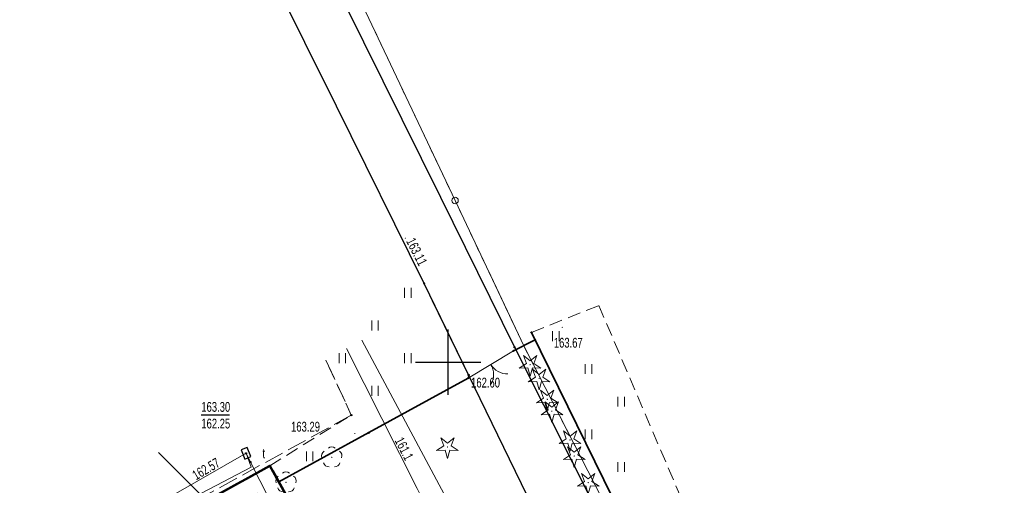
# Model space of a CAD drawing. Header units: metres. Extents: x 0 to 8443948, y 0 to 5887002.
# Tile 190 of 256: x 8442517 to 8442593, y 5886141 to 5886176. Entities that reach past the tile are written whole.
import ezdxf
from ezdxf.enums import TextEntityAlignment as Align

# ---------------------------------------------------------------- set-up
doc = ezdxf.new("R2010")
doc.units = ezdxf.units.M
doc.header["$MEASUREMENT"] = 0
for name, pattern in [('0.5_0.5', [1, 0.5, -0.5]), ('1.0_0.5', [1.5, 1, -0.5]), ('1.5_0.5', [2, 1.5, -0.5]), ('2.0_0.5', [2.5, 2, -0.5]), ('219-500', [0]), ('egug-500', [1, 0.5, -0.5]), ('otob_500', [0])]:
    doc.linetypes.add(name, pattern=pattern)
doc.layers.get('0').update_dxf_attribs({"color": 250, "linetype": 'CONTINUOUS', "lineweight": 5})
doc.layers.add('- ABM', color=200, linetype='CONTINUOUS', lineweight=30)
for name, color, linetype in [('202-punkt graniczny', 253, 'CONTINUOUS'), ('203-punkt graniczny', 253, 'CONTINUOUS'), ('218-kontur użytku gruntowego', 253, 'CONTINUOUS'), ('219-działka ewidencyjna', 253, 'CONTINUOUS'), ('312-budynek ewidencyjny', 253, 'CONTINUOUS'), ('blok - nawis', 7, 'CONTINUOUS'), ('brama', 253, 'CONTINUOUS'), ('drzewo iglaste', 253, 'CONTINUOUS'), ('drzewo liściaste', 253, 'CONTINUOUS'), ('jezdnia', 253, 'CONTINUOUS'), ('krawężnik', 253, 'CONTINUOUS'), ('obszar utwardzony', 253, 'CONTINUOUS'), ('ogrodzenie trwałe', 253, 'CONTINUOUS'), ('pikieta sztuczna', 253, 'CONTINUOUS'), ('pikieta sztuczna-Atr2', 253, 'CONTINUOUS'), ('przewód elektroenergetyczny podziemny', 253, 'CONTINUOUS'), ('przewód telekomunikacyjny podziemny', 253, 'CONTINUOUS'), ('przewód wodociągowy', 253, 'CONTINUOUS'), ('Punkt budynku', 253, 'CONTINUOUS'), ('Punkt roboczy BDOT GESUT K1', 7, 'CONTINUOUS'), ('rzędna', 253, 'CONTINUOUS'), ('rzędna-Atr2', 253, 'CONTINUOUS'), ('rzędna-Atr3', 253, 'CONTINUOUS'), ('trawnik', 253, 'CONTINUOUS'), ('Wstawianie ramki sekcyjnej z opisem', 253, 'CONTINUOUS'), ('właz do komory lub kanału - prostokątny', 253, 'CONTINUOUS'), ('właz do komory lub kanału - prostokątny-Atr17', 253, 'CONTINUOUS')]:
    doc.layers.add(name, color=color, linetype=linetype)
doc.styles.get("Standard").update_dxf_attribs({"font": 'Working1250', "width": 0.75})
doc.linetypes.add('902-500', pattern='A,3.75,0,[1,ksztalty.shx,S=0.5,R=0,X=0,Y=0],3.75', length=7.5)

# ---------------------------------------------------------------- blocks, each defined once
blk = doc.blocks.new('203')
at = {"linetype": 'Continuous', "lineweight": 0}
h = blk.add_hatch(color=0, dxfattribs=at)
edge = h.paths.add_edge_path()
edge.add_arc((0, 0), 0.045, 0, 360)
blk = doc.blocks.new('202')
at = {"color": 0, "linetype": 'Continuous', "lineweight": 0}
blk.add_circle((0, 0), 0.25, dxfattribs=at)
blk = doc.blocks.new('PW01')
at = {"linetype": 'Continuous', "lineweight": 13}
h = blk.add_hatch(color=0, dxfattribs=at)
edge = h.paths.add_edge_path()
edge.add_arc((0, 0), 0.045, 0, 360)
blk = doc.blocks.new('RAMKA500K')
at = {"color": 0}
for p, q in [((150, 147.5), (150, 152.5)), ((147.5, 150), (152.5, 150))]:
    blk.add_line(p, q, dxfattribs=at)
blk = doc.blocks.new('PUNKTBUD')
at = {"color": 0}
blk.add_circle((0, 0), 0.045, dxfattribs=at)
blk = doc.blocks.new('OP021')
at = {"linetype": 'Continuous', "lineweight": 13}
h = blk.add_hatch(color=0, dxfattribs=at)
edge = h.paths.add_edge_path()
edge.add_arc((0, 0), 0.05, 0, 360)
at = {"color": 0, "linetype": 'Continuous', "lineweight": 13}
for centre, start, end in [((0, 0.4), 49.272, 130.728), ((-0.38, 0.124), 121.308, 202.548), ((0.38, 0.124), 337.452, 58.692), ((-0.235, -0.324), 193.221, 274.871), ((0.235, -0.324), 265.129, 346.779)]:
    blk.add_arc(centre, 0.4, start, end, dxfattribs=at)
blk = doc.blocks.new('OP011')
at = {"linetype": 'Continuous', "lineweight": 13}
h = blk.add_hatch(color=0, dxfattribs=at)
edge = h.paths.add_edge_path()
edge.add_arc((0, 0), 0.05, 0, 360)
at = {"color": 0, "linetype": 'Continuous', "lineweight": 13}
for p, q in [((-0.828, -0.268), (-0.283, 0.093)), ((-0.283, 0.093), (-0.512, 0.706)), ((-0.512, 0.706), (0, 0.299)), ((0, 0.299), (0.512, 0.706)), ((0.512, 0.706), (0.283, 0.093)), ((0.283, 0.093), (0.828, -0.268)), ((-0.175, -0.24), (-0.828, -0.268)), ((0, -0.87), (-0.175, -0.24)), ((0.175, -0.24), (0, -0.87)), ((0.828, -0.268), (0.175, -0.24))]:
    blk.add_line(p, q, dxfattribs=at)
blk = doc.blocks.new('SUPWP')
at = {"color": 0, "linetype": 'Continuous'}
blk.add_lwpolyline([(-0.375, -0.25), (0.375, -0.25), (0.375, 0.25), (-0.375, 0.25)], close=True, dxfattribs=at)
blk = doc.blocks.new('TU04')
at = {"color": 0, "linetype": 'Continuous', "lineweight": 13}
for p, q in [((0, 0), (0, 0.75)), ((0.5, 0), (0.5, 0.75))]:
    blk.add_line(p, q, dxfattribs=at)
blk = doc.blocks.new('OK02')
at = {"color": 0, "linetype": 'Continuous', "lineweight": 0}
for centre, start, end in [((-1.5, 0), 0, 60), ((1.5, 0), 120, 180)]:
    blk.add_arc(centre, 1.5, start, end, dxfattribs=at)
blk = doc.blocks.new('PIKIETAW1891')
at = {"color": 0}
blk.add_circle((0, 0), 0.045, dxfattribs=at)
blk = doc.blocks.new('GBNMKOIU')
at = {"layer": '218-kontur użytku gruntowego', "color": 3, "linetype": 'egug-500', "lineweight": 18}
blk.add_lwpolyline([(-62.549, -380.908), (-68.892, -380.164)], dxfattribs=at)
at = {"layer": '218-kontur użytku gruntowego', "color": 3, "linetype": 'egug-500', "lineweight": 18, "flags": 128}
blk.add_lwpolyline([(-10.095, -385.375), (-62.549, -380.908)], dxfattribs=at)
at = {"layer": '219-działka ewidencyjna', "color": 7, "linetype": '219-500', "lineweight": 18}
blk.add_lwpolyline([(-62.549, -380.908), (-68.892, -380.164)], dxfattribs=at)
at = {"layer": '219-działka ewidencyjna', "color": 7, "linetype": '219-500', "lineweight": 18, "flags": 128}
blk.add_lwpolyline([(-10.095, -385.375), (-62.549, -380.908)], dxfattribs=at)
at = {"layer": '312-budynek ewidencyjny', "color": 7, "linetype": 'Continuous', "lineweight": 50, "flags": 128}
for points in [[(-68.009, -459.197), (-65.036, -402.226)], [(-65.036, -402.226), (-52.842, -402.86)]]:
    blk.add_lwpolyline(points, dxfattribs=at)
at = {"layer": 'blok - nawis', "color": 7, "linetype": '2.0_0.5', "lineweight": 50, "flags": 128}
blk.add_lwpolyline([(-68.009, -459.197), (-65.036, -402.226), (-52.842, -402.86), (-53.026, -407.649), (-54.474, -407.57), (-54.389, -404.735), (-54.792, -404.719), (-63.299, -404.183), (-63.697, -404.158), (-64.246, -414.083), (-58.492, -414.328), (-58.538, -415.478), (-56.74, -415.504), (-56.698, -414.399), (-55.4, -414.454), (-55.003, -414.479), (-54.992, -414.179), (-53.639, -414.257), (-53.986, -422.328), (-55.357, -448.846), (-56.043, -459.877)], close=True, dxfattribs=at)
at = {"layer": 'brama', "color": 7, "linetype": 'otob_500', "lineweight": 18, "flags": 128}
blk.add_lwpolyline([(-62.631, -381.776), (-62.688, -385.832)], dxfattribs=at)
at = {"layer": 'jezdnia', "color": 7, "linetype": '1.5_0.5', "lineweight": 18}
for points in [[(-7.464, -386.044), (-7.652, -386.087), (-7.908, -386.139), (-8.159, -386.183), (-8.414, -386.212), (-8.682, -386.245), (-8.936, -386.275), (-9.191, -386.305), (-9.448, -386.321), (-9.697, -386.342), (-9.963, -386.353), (-10.229, -386.364), (-10.476, -386.363), (-10.737, -386.365), (-25.102, -385.166), (-43.168, -383.4), (-62.818, -381.565), (-68.933, -380.947)], [(-69.144, -384.999), (-62.879, -385.665), (-51.636, -386.861), (-36.571, -388.356), (-35.352, -388.48), (-23.289, -389.834), (-20.076, -390.202), (-14.767, -390.781), (-10.805, -392.63), (-9.914, -392.721)]]:
    blk.add_lwpolyline(points, dxfattribs=at)
at = {"layer": 'krawężnik', "color": 7, "linetype": 'Continuous', "lineweight": 25}
blk.add_lwpolyline([(-9.914, -392.72), (-10.805, -392.63), (-14.767, -390.781), (-20.076, -390.202), (-23.289, -389.834), (-35.352, -388.48), (-36.571, -388.356), (-51.636, -386.861), (-62.879, -385.665), (-69.144, -384.999)], dxfattribs=at)
at = {"layer": 'obszar utwardzony', "color": 7, "linetype": '1.5_0.5', "lineweight": 18}
blk.add_lwpolyline([(-69.63, -394.318), (-65.025, -394.9), (-68.958, -467.799), (-73.488, -468.251)], dxfattribs=at)
at = {"layer": 'ogrodzenie trwałe', "color": 7, "linetype": '902-500', "lineweight": 35, "flags": 128}
for points in [[(-63.097, -379.859), (-9.984, -385.291), (-1.609, -376.125)], [(-62.631, -381.776), (-62.465, -379.923)], [(-63.633, -402.3), (-63.179, -394.473), (-62.688, -385.832)]]:
    blk.add_lwpolyline(points, dxfattribs=at)
at = {"layer": 'przewód elektroenergetyczny podziemny', "color": 1, "linetype": 'Continuous', "lineweight": 18}
blk.add_lwpolyline([(-63.877, -407.394), (-70.391, -408.903)], dxfattribs=at)
at = {"layer": 'przewód telekomunikacyjny podziemny', "color": 30, "linetype": 'Continuous', "lineweight": 18}
blk.add_lwpolyline([(-66.806, -403.266), (-66.058, -403.333), (-66.049, -403.338), (-58.32, -404.025), (-57.558, -404.089), (-57.094, -393.639), (-57.589, -393.601), (-69.537, -392.52)], dxfattribs=at)
at = {"layer": 'przewód telekomunikacyjny podziemny', "color": 30, "linetype": 'Continuous', "lineweight": 18, "flags": 128}
for points in [[(-67.301, -416.408), (-66.662, -416.253), (-65.695, -403.488), (-66.074, -403.416), (-66.806, -403.266)], [(-67.301, -416.408), (-67.265, -415.653), (-66.806, -403.266)]]:
    blk.add_lwpolyline(points, dxfattribs=at)
at = {"layer": 'przewód wodociągowy', "color": 5, "linetype": 'Continuous', "lineweight": 18}
blk.add_lwpolyline([(-50.665, -392.501), (-52.643, -392.327), (-53.227, -392.28), (-69.467, -391.183)], dxfattribs=at)
at = {"layer": 'rzędna-Atr2', "color": 7, "flags": 128}
blk.add_lwpolyline([(-71.111, -404.61), (-69.964, -402.774)], dxfattribs=at)
at = {"layer": 'trawnik', "color": 7, "linetype": '1.0_0.5', "lineweight": 18}
for points in [[(-9.984, -385.291), (-63.097, -379.859), (-62.113, -374.413), (-45.95, -376.924)], [(-69.144, -384.999), (-62.879, -385.665), (-62.688, -385.832), (-63.175, -394.487), (-63.611, -402.302), (-65.036, -402.226), (-65.025, -394.9)], [(-65.025, -394.9), (-69.63, -394.318)]]:
    blk.add_lwpolyline(points, dxfattribs=at)
at = {"layer": '203-punkt graniczny', "color": 7, "linetype": 'Continuous', "lineweight": 18, "rotation": 58.02224658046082}
blk.add_blockref('203', (-62.549, -380.908), dxfattribs=at)
at = {"layer": 'brama', "color": 7, "linetype": 'Continuous', "lineweight": 18, "rotation": 269.2042465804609}
blk.add_blockref('OK02', (-62.66, -383.804), dxfattribs=at)
at = {"layer": 'drzewo iglaste', "color": 94, "linetype": 'Continuous', "lineweight": 18, "rotation": 58.02224658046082}
for p in [(-61.06, -381.26), (-59.804, -381.231), (-58.118, -381.552), (-57.161, -381.737), (-54.559, -381.723), (-53.346, -382.103), (-51.057, -382.271), (-59.063, -389.957)]:
    blk.add_blockref('OP011', p, dxfattribs=at)
at = {"layer": 'drzewo liściaste', "color": 94, "linetype": 'Continuous', "lineweight": 18, "rotation": 58.02224658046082}
for p in [(-63.074, -397.874), (-63.308, -401.855)]:
    blk.add_blockref('OP021', p, dxfattribs=at)
at = {"layer": 'pikieta sztuczna', "color": 7, "linetype": 'Continuous', "lineweight": 13, "rotation": 58.02224658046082}
for p in [(-62.18, -377.673), (-62.512, -383.831), (-63.686, -395.418)]:
    blk.add_blockref('PW01', p, dxfattribs=at)
at = {"layer": 'Punkt budynku', "color": 5, "linetype": 'Continuous', "lineweight": 18, "rotation": 58.02224658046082}
blk.add_blockref('PUNKTBUD', (-65.036, -402.226), dxfattribs=at)
at = {"layer": 'Punkt roboczy BDOT GESUT K1', "color": 6, "linetype": 'Continuous', "lineweight": 18, "rotation": 58.02224658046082}
for p in [(-63.097, -379.859), (-62.465, -379.923), (-62.818, -381.565), (-62.631, -381.776), (-70.617, -384.842), (-70.617, -384.842), (-62.879, -385.665), (-62.879, -385.665), (-62.688, -385.832), (-65.025, -394.9), (-63.179, -394.473), (-63.175, -394.487), (-65.036, -402.226), (-63.633, -402.3), (-63.611, -402.302), (-66.806, -403.266), (-66.058, -403.333), (-66.049, -403.338)]:
    blk.add_blockref('PIKIETAW1891', p, dxfattribs=at)
at = {"layer": 'rzędna', "color": 30, "linetype": 'Continuous', "lineweight": 18}
for p, rotation in [((-66.806, -403.266), 349.4312465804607), ((-66.827, -403.772), 58.02224658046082)]:
    blk.add_blockref('PW01', p, dxfattribs=dict(at, rotation=rotation))
at = {"layer": 'trawnik', "color": 7, "linetype": 'Continuous', "lineweight": 18, "rotation": 58.02224658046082}
for p in [(-54.791, -377.264), (-58.236, -378.061), (-61.681, -378.858), (-50.55, -379.912), (-53.995, -380.709), (-70.487, -386.693), (-66.245, -389.341), (-69.69, -390.138), (-65.449, -392.786), (-68.893, -393.582), (-63.855, -399.675)]:
    blk.add_blockref('TU04', p, dxfattribs=at)
at = {"layer": 'właz do komory lub kanału - prostokątny', "color": 7, "linetype": 'Continuous', "lineweight": 18, "rotation": 349.4312465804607}
blk.add_blockref('SUPWP', (-66.806, -403.266), dxfattribs=at)
at = {"layer": 'pikieta sztuczna-Atr2', "color": 7, "width": 0.72}
for s, p in [('163.67', (-61.204, -379.036)), ('162.60', (-61.964, -386.013)), ('163.29', (-66.392, -399.469))]:
    blk.add_text(s, height=0.75, rotation=58.02225, dxfattribs=at).set_placement(p)
at = {"layer": 'rzędna-Atr2', "color": 30, "width": 0.72}
for s, rotation, p in [('161.1', 355.51825, (-61.637, -393.137)), ('162.57', 88.55625, (-67.065, -407.608))]:
    blk.add_text(s, height=0.75, rotation=rotation, dxfattribs=at).set_placement(p)
blk.add_text('163.30', height=0.75, rotation=58.02225, dxfattribs=at).set_placement((-71.118, -404.606), align=Align.BOTTOM_LEFT)
at = {"layer": 'rzędna-Atr3', "color": 30, "width": 0.72}
blk.add_text('162.25', height=0.75, rotation=58.02225, dxfattribs=at).set_placement((-70.036, -405.281), align=Align.BOTTOM_LEFT)
at = {"layer": 'właz do komory lub kanału - prostokątny-Atr17', "color": 7, "width": 0.72}
blk.add_text('t', height=0.75, rotation=58.02225, dxfattribs=at).set_placement((-65.822, -402.407))

msp = doc.modelspace()

# ---------------------------------------------------------------- linework, layer by layer
at = {"layer": '218-kontur użytku gruntowego', "color": 3, "linetype": '0.5_0.5', "lineweight": 18, "flags": 128}
for points in [[(8442550.53, 5886162.38), (8442531.47, 5886202.66)], [(8442555.78, 5886151.27), (8442550.53, 5886162.38)], [(8442579.77, 5886104.41), (8442555.78, 5886151.27)]]:
    msp.add_lwpolyline(points, dxfattribs=at)
at = {"layer": '219-działka ewidencyjna', "color": 253, "linetype": '219-500', "lineweight": 18, "flags": 128}
for points in [[(8442550.53, 5886162.38), (8442531.47, 5886202.66)], [(8442555.78, 5886151.27), (8442550.53, 5886162.38)], [(8442579.77, 5886104.41), (8442555.78, 5886151.27)]]:
    msp.add_lwpolyline(points, dxfattribs=at)
at = {"layer": 'jezdnia', "color": 253, "linetype": '1.5_0.5', "lineweight": 18, "flags": 128}
msp.add_lwpolyline([(8442759.356, 5886144.937), (8442751.29, 5886140.38), (8442749.6, 5886139.46), (8442747.9, 5886138.49), (8442733.3, 5886129.67), (8442729.22, 5886127.22), (8442728.01, 5886126.51), (8442726.04, 5886125.3), (8442724.81, 5886124.54), (8442724.75, 5886124.53), (8442724.32, 5886124.35), (8442715.57, 5886137.74), (8442712.8, 5886142.55), (8442713.92, 5886143.01), (8442709.47, 5886151.91), (8442714.64, 5886154.55), (8442712.22, 5886159.29), (8442689.64, 5886146.92), (8442643.1, 5886121.28), (8442611.63, 5886103.75), (8442604.6, 5886100), (8442604.41, 5886099.86), (8442604.21, 5886099.73), (8442604.02, 5886099.61), (8442603.83, 5886099.48), (8442603.64, 5886099.35), (8442603.44, 5886099.23), (8442603.25, 5886099.12), (8442603.04, 5886099), (8442602.85, 5886098.88), (8442602.65, 5886098.76), (8442602.45, 5886098.65), (8442602.25, 5886098.55), (8442602.04, 5886098.44), (8442601.84, 5886098.33), (8442601.63, 5886098.23), (8442601.42, 5886098.14), (8442601.18, 5886098.04), (8442600.94, 5886097.95), (8442600.7, 5886097.87), (8442600.46, 5886097.79), (8442600.21, 5886097.71), (8442599.97, 5886097.63), (8442599.73, 5886097.56), (8442599.48, 5886097.48), (8442599.23, 5886097.41), (8442598.98, 5886097.35), (8442598.73, 5886097.28), (8442598.48, 5886097.22), (8442598.23, 5886097.17), (8442597.98, 5886097.11), (8442597.73, 5886097.06), (8442597.48, 5886097), (8442597.23, 5886096.96), (8442596.98, 5886096.92), (8442596.73, 5886096.87), (8442596.47, 5886096.84), (8442596.22, 5886096.8), (8442595.96, 5886096.76), (8442595.71, 5886096.74), (8442595.46, 5886096.71), (8442595.2, 5886096.68), (8442594.95, 5886096.66), (8442594.69, 5886096.65), (8442594.43, 5886096.63), (8442594.18, 5886096.61), (8442593.92, 5886096.61), (8442593.67, 5886096.6), (8442593.41, 5886096.59), (8442593.15, 5886096.6), (8442592.9, 5886096.59), (8442592.64, 5886096.59), (8442592.38, 5886096.61), (8442592.13, 5886096.61), (8442591.87, 5886096.62), (8442591.61, 5886096.63), (8442591.35, 5886096.66), (8442591.1, 5886096.68), (8442590.84, 5886096.7), (8442590.58, 5886096.74), (8442590.33, 5886096.77), (8442590.07, 5886096.8), (8442589.81, 5886096.85), (8442589.56, 5886096.9), (8442589.31, 5886096.94), (8442589.05, 5886097.01), (8442588.8, 5886097.06), (8442588.55, 5886097.12), (8442588.3, 5886097.18), (8442588.05, 5886097.26), (8442587.8, 5886097.33), (8442587.57, 5886097.41), (8442587.32, 5886097.5), (8442587.08, 5886097.58), (8442586.83, 5886097.67), (8442586.59, 5886097.77), (8442586.35, 5886097.86), (8442586.11, 5886097.96), (8442585.87, 5886098.06), (8442585.64, 5886098.18), (8442585.42, 5886098.29), (8442585.18, 5886098.4), (8442584.95, 5886098.52), (8442584.73, 5886098.65), (8442584.5, 5886098.78), (8442584.27, 5886098.9), (8442584.06, 5886099.04), (8442583.84, 5886099.17), (8442583.62, 5886099.31), (8442583.4, 5886099.44), (8442583.18, 5886099.6), (8442582.97, 5886099.74), (8442582.77, 5886099.89), (8442582.56, 5886100.04), (8442582.35, 5886100.21), (8442582.15, 5886100.37), (8442581.95, 5886100.53), (8442581.76, 5886100.7), (8442581.56, 5886100.88), (8442581.37, 5886101.05), (8442581.18, 5886101.22), (8442580.99, 5886101.4), (8442580.82, 5886101.58), (8442580.64, 5886101.78), (8442580.46, 5886101.96), (8442580.28, 5886102.15), (8442580.11, 5886102.34), (8442579.95, 5886102.54), (8442579.78, 5886102.75), (8442579.62, 5886102.95), (8442579.46, 5886103.15), (8442579.31, 5886103.36), (8442579.16, 5886103.56), (8442579.01, 5886103.78), (8442578.86, 5886104), (8442578.73, 5886104.21), (8442578.59, 5886104.43), (8442572, 5886117.25), (8442563.93, 5886133.51), (8442555.08, 5886151.15), (8442549.43, 5886162.63), (8442542.07, 5886177.49), (8442534.06, 5886193.7), (8442530.38, 5886191.77), (8442534.2, 5886184.23), (8442541.47, 5886169.6), (8442548.17, 5886156.03), (8442551.57, 5886149.03), (8442556.51, 5886138.86), (8442563.22, 5886125.29), (8442563.76, 5886124.19), (8442569, 5886113.24), (8442570.39, 5886110.32), (8442572.71, 5886105.51), (8442573.24, 5886101.17), (8442575.4, 5886096.77), (8442575.64, 5886096.3), (8442576.38, 5886094.79), (8442583.47, 5886080.71), (8442602.22, 5886090.82), (8442605.79, 5886095.78), (8442643.05, 5886116.68), (8442691.18, 5886143.86), (8442695.18, 5886144.66), (8442700.32, 5886144.21), (8442706.35, 5886147.09), (8442720.65, 5886121.83), (8442715.97, 5886119.12), (8442694.55, 5886106.96), (8442672.95, 5886095), (8442633.35, 5886079.15), (8442601.02, 5886067.07), (8442603.33, 5886062.73), (8442636.81, 5886075.13), (8442669.18, 5886087.2), (8442722.33, 5886117.37), (8442736.89, 5886090.51), (8442749.75, 5886067.82), (8442750.35, 5886065.36), (8442748.3, 5886060.22), (8442727.55, 5886048.59), (8442706.92, 5886037.35), (8442700.86, 5886034.06), (8442696.91, 5886032.93), (8442686.94, 5886026.82), (8442691.09, 5886019.23), (8442696.67, 5886021.77), (8442696.66, 5886022.03), (8442696.66, 5886022.29), (8442696.66, 5886022.39), (8442696.67, 5886022.55), (8442696.7, 5886022.81), (8442696.73, 5886023.06), (8442696.78, 5886023.32), (8442696.84, 5886023.57), (8442696.91, 5886023.82), (8442697, 5886024.07), (8442697.09, 5886024.31), (8442697.19, 5886024.55), (8442697.3, 5886024.79), (8442697.43, 5886025.01), (8442697.57, 5886025.23), (8442697.71, 5886025.45), (8442697.86, 5886025.66), (8442698.03, 5886025.86), (8442698.21, 5886026.05), (8442698.39, 5886026.23), (8442698.58, 5886026.41), (8442698.78, 5886026.58), (8442698.99, 5886026.74), (8442699.2, 5886026.88), (8442699.42, 5886027.02), (8442699.64, 5886027.15), (8442699.38, 5886027.72), (8442736.54, 5886047.86), (8442747.4, 5886053.24), (8442747.58, 5886053.29), (8442747.77, 5886053.34), (8442747.95, 5886053.36), (8442748.14, 5886053.38), (8442748.33, 5886053.37), (8442748.51, 5886053.36), (8442748.7, 5886053.34), (8442748.88, 5886053.31), (8442749.06, 5886053.25), (8442749.24, 5886053.19), (8442749.41, 5886053.12), (8442749.57, 5886053.03), (8442749.74, 5886052.94), (8442749.89, 5886052.83), (8442750.04, 5886052.71), (8442750.18, 5886052.58), (8442750.31, 5886052.35), (8442750.41, 5886052.11), (8442750.49, 5886051.85), (8442750.55, 5886051.59), (8442750.58, 5886051.33), (8442750.59, 5886051.06), (8442750.57, 5886050.8), (8442750.51, 5886050.53), (8442750.44, 5886050.27), (8442750.35, 5886050.02), (8442750.22, 5886049.79), (8442750.07, 5886049.56), (8442749.91, 5886049.35), (8442749.72, 5886049.17), (8442758.7, 5886054.47), (8442758.48, 5886055.04), (8442758.29, 5886055.63), (8442758.15, 5886056.24), (8442758.07, 5886056.86), (8442758.03, 5886057.47), (8442758.03, 5886058.09), (8442758.09, 5886058.71), (8442758.2, 5886059.32), (8442758.36, 5886059.92), (8442758.55, 5886060.51), (8442758.8, 5886061.08), (8442759.1, 5886061.62), (8442760.25, 5886063.95), (8442772.45, 5886070.73), (8442797.281, 5886084.192)], dxfattribs=at)
at = {"layer": 'krawężnik', "color": 253, "linetype": 'Continuous', "lineweight": 25, "flags": 128}
for points in [[(8442643.05, 5886116.68), (8442605.79, 5886095.78), (8442602.22, 5886090.82), (8442583.47, 5886080.71), (8442576.38, 5886094.79), (8442573.24, 5886101.17), (8442572.71, 5886105.51), (8442570.39, 5886110.32), (8442569, 5886113.24), (8442563.76, 5886124.19), (8442563.22, 5886125.29), (8442556.51, 5886138.86), (8442551.57, 5886149.03), (8442548.17, 5886156.03), (8442541.47, 5886169.6), (8442534.2, 5886184.23)], [(8442542.07, 5886177.49), (8442549.43, 5886162.63), (8442555.08, 5886151.15), (8442563.93, 5886133.51)]]:
    msp.add_lwpolyline(points, dxfattribs=at)

# ---------------------------------------------------------------- block references
at = {"layer": '- ABM', "color": 1, "linetype": 'Continuous', "lineweight": 35, "rotation": 301.977755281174}
msp.add_blockref('GBNMKOIU', (8442912.012, 5886299.937), dxfattribs=at)
at = {"layer": '202-punkt graniczny', "color": 253, "linetype": 'Continuous', "lineweight": 18}
msp.add_blockref('202', (8442550.53, 5886162.38), dxfattribs=at)
at = {"layer": '203-punkt graniczny', "color": 253, "linetype": 'Continuous', "lineweight": 18}
msp.add_blockref('203', (8442555.78, 5886151.27), dxfattribs=at)
at = {"layer": 'pikieta sztuczna', "color": 253, "linetype": 'Continuous', "lineweight": 13}
for p in [(8442546.73, 5886159.49), (8442553.32, 5886149.69)]:
    msp.add_blockref('PW01', p, dxfattribs=at)
at = {"layer": 'Wstawianie ramki sekcyjnej z opisem', "color": 253, "linetype": 'Continuous', "lineweight": 13}
msp.add_blockref('RAMKA500K', (8442400, 5886000), dxfattribs=at)

# ---------------------------------------------------------------- texts
at = {"layer": 'pikieta sztuczna-Atr2', "color": 253, "width": 0.72}
msp.add_text('163.11', height=0.75, rotation=296.912, dxfattribs=at).set_placement((8442546.77, 5886159.27))
msp.add_text('162.60', height=0.75, dxfattribs=at).set_placement((8442551.76, 5886148.07))

doc.saveas('drawing.dxf')
